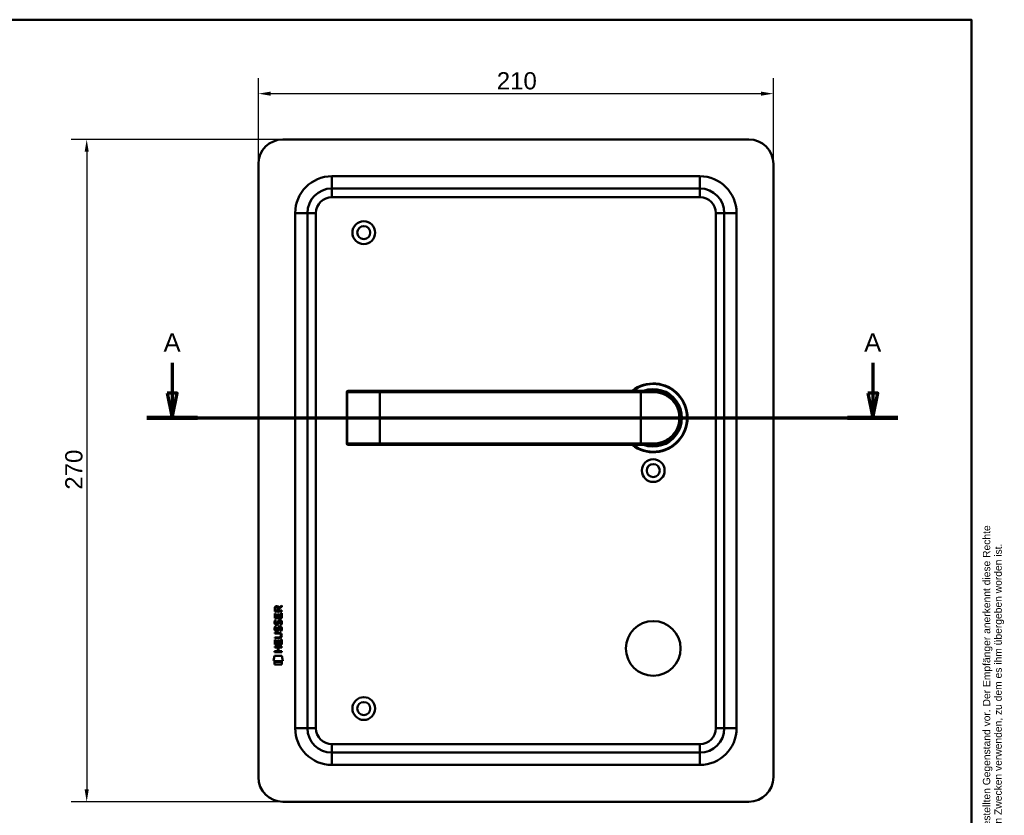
# Model space of a CAD drawing. Header units: millimetres. Extents: x 20 to 833, y 20 to 574.
# Tile 4 of 4: x 432 to 833, y 250 to 574. Entities that reach past the tile are written whole.
import ezdxf
from ezdxf.enums import TextEntityAlignment as Align

# ---------------------------------------------------------------- set-up
doc = ezdxf.new("R2010")
doc.units = ezdxf.units.MM
doc.header["$LTSCALE"] = 2
for name, color, linetype, lineweight in [('Bemaßungen(DIN)', 7, 'Continuous', 25), ('Schnittansichtslinien(DIN)', 7, 'Continuous', 70), ('Sichtbare Kanten(DIN)', 7, 'Continuous', 50), ('Sichtbare tangentiale Kanten(DIN)', 7, 'Continuous', 50), ('Skizziergeometrie(DIN)', 7, 'Continuous', 50), ('Skizzierlinie(DIN)', 7, 'Continuous', 25), ('Symbole(DIN)', 7, 'Continuous', 25)]:
    doc.layers.add(name, color=color, linetype=linetype, lineweight=lineweight)
doc.styles.add('Aktuell-DIN', font='arial.ttf')
doc.styles.add('Aktuell-DINGroßer Text', font='arial.ttf')
doc.styles.add('STANDARD-DIN~0', font='arial.ttf')
doc.styles.add('Textstil10', font='arial.ttf')
doc.styles.add('Textstil41', font='arial.ttf', dxfattribs={"width": 0.8})
doc.styles.add('Textstil83', font='arial.ttf', dxfattribs={"width": 0.8})
doc.dimstyles.new('CAD-LAN', dxfattribs={"dimscale": 2, "dimtxt": 3.5, "dimasz": 2.5, "dimexe": 3.175, "dimexo": 0, "dimgap": 0.8, "dimtad": 1, "dimrnd": 1e-08, "dimtxsty": 'STANDARD-DIN~0', "dimcen": 0.09, "dimdle": 10, "dimclrd": 250, "dimclre": 250, "dimclrt": 250, "dimadec": 0, "dimazin": 2, "dimtfac": 1, "dimtmove": 0, "dimatfit": 3, "dimfxl": 1, "dimtolj": 1, "dimtzin": 0, "dimlwd": 25, "dimlwe": 25, "dimarcsym": 0})

# ---------------------------------------------------------------- blocks, each defined once
blk = doc.blocks.new('Ränder Standardrahmen')
at = {"layer": 'Skizziergeometrie(DIN)', "flags": 128}
blk.add_lwpolyline([(10, 10), (10, 287), (410, 287), (410, 10), (10, 10)], dxfattribs=at)
blk = doc.blocks.new('Schriftfelder Heusser')
at = {"layer": 'Skizziergeometrie(DIN)'}
for p, q in [((101, 229.92), (101, 236.92)), ((101, 236.92), (291, 236.92)), ((111, 229.92), (111, 236.92)), ((123, 229.92), (123, 236.92)), ((232, 229.92), (232, 236.92)), ((256, 229.92), (256, 236.92)), ((291, 236.92), (291, 229.92)), ((101, 191.42), (101, 229.92)), ((101, 229.92), (291, 229.92)), ((111, 229.92), (111, 221.42)), ((123, 229.92), (123, 221.42)), ((232, 229.92), (232, 221.42)), ((256, 229.92), (256, 221.42)), ((291, 229.92), (291, 191.42)), ((101, 221.42), (291, 221.42)), ((150, 221.42), (150, 204.42)), ((198.85, 221.42), (198.85, 204.42)), ((216.35, 221.42), (216.35, 204.42)), ((238.35, 221.42), (238.35, 204.42)), ((278, 221.42), (278, 191.42)), ((278, 208.67), (291, 208.67)), ((101, 204.42), (291, 204.42)), ((142, 204.42), (142, 191.42)), ((236, 204.42), (236, 191.42)), ((278, 200.17), (291, 200.17)), ((291, 191.42), (101, 191.42))]:
    blk.add_line(p, q, dxfattribs=at)
at = {"layer": 'Skizzierlinie(DIN)'}
for p, q in [((113.5, 221.42), (113.5, 204.42)), ((118, 221.42), (118, 204.42)), ((162.35, 221.42), (162.35, 204.42)), ((166.85, 221.42), (166.85, 204.42)), ((113.5, 217.17), (150, 217.17)), ((162.35, 217.17), (278, 217.17)), ((113.5, 212.92), (150, 212.92)), ((162.35, 212.92), (278, 212.92)), ((113.5, 208.67), (150, 208.67)), ((162.35, 208.67), (278, 208.67))]:
    blk.add_line(p, q, dxfattribs=at)
for centre in [(115.75, 219.25), (164.6, 219.25), (115.75, 215.04), (164.6, 215.04), (115.75, 210.79), (164.6, 210.79), (115.75, 206.54), (164.6, 206.54)]:
    blk.add_circle(centre, 1.75, dxfattribs=at)
at = {"layer": 'Symbole(DIN)', "color": 7, "insert": (293.33, 191.7), "char_height": 1.5, "width": 182.3003, "attachment_point": 1, "rotation": 90, "line_spacing_factor": 0.944221, "style": 'Aktuell-DIN'}
blk.add_mtext('\\fArial|b0|i0;\\H1.5000;Die Schlossfabrik Heusser AG ist Eigentümerin dieses Dokumentes und behält sich alle Rechte an diesem und dem dargestellten Gegenstand vor. Der Empfänger anerkennt diese Rechte\\Pund wird das Dokument nicht ohne schriftliche Ermächtigung der Eigentümerin Dritten zugänglich machen oder zu anderen Zwecken verwenden, zu dem es ihm übergeben worden ist.\\P ', dxfattribs=at)
at = {"layer": 'Symbole(DIN)', "color": 179, "true_color": 0x262659, "style": 'Aktuell-DIN'}
for s, insert, char_height, attachment_point in [('Pos.', (106, 227), 2.489, 2), ('Menge', (117, 227), 2.489, 2), ('Benennung', (125.81, 225.38), 2.489, 4), ('B-Nummer', (234.74, 225.62), 2.489, 4), ('Material', (265.02, 225.62), 2.489, 5), ('\\fArial|b0|i0;a', (115.81, 219.53), 2, 5), ('\\fArial|b0|i0;e', (164.54, 219.53), 2, 5), ('\\fArial|b0|i0;Gezeichnet', (200.05, 219.23), 2, 4), ('\\fArial|b0|i0;b', (115.75, 215), 2, 5), ('\\fArial|b0|i0;f', (164.55, 215.06), 2, 5), ('\\fArial|b0|i0;Freigegeben', (199.92, 216), 2, 1), ('\\fArial|b0|i0;c', (115.75, 211.01), 2, 5), ('\\fArial|b0|i0;g', (164.63, 211.05), 2, 5), ('\\fArial|b0|i0;Projekt', (200, 211.98), 2, 1), ('\\fArial|b0|i0;d', (115.76, 206.55), 2, 5), ('\\fArial|b0|i0;h', (164.55, 206.57), 2, 5), ('\\fArial|b0|i0;CAD-Nr.', (200, 207.5), 2, 1), ('\\fArial|b0|i0;\\H2.0000;Massstab', (284.39, 206.37), 2, 5), ('\\fArial|b0|i0;\\H2.0000;Baugruppe', (143.1, 203.73), 2, 1), ('\\fArial|b0|i0;Zeichnungs-Nr.', (237, 203.5), 2, 1), ('\\fArial|b0|i0;\\H2.5000;4853 Murgenthal', (113.33, 192.46), 2.5, 7)]:
    blk.add_mtext(s, dxfattribs=dict(at, insert=insert, char_height=char_height, attachment_point=attachment_point))
at = {"layer": 'Symbole(DIN)', "color": 179, "true_color": 0x262659, "attachment_point": 5, "style": 'Aktuell-DIN'}
for s, insert, char_height, width in [('Änd.', (107.21, 213), 2.489, 12.3494), ('Änd.', (156.12, 212.76), 2.489, 12.3494), ('\\fArial|b0|i0;Änderung', (284.51, 202.33), 2, 12.1143)]:
    blk.add_mtext(s, dxfattribs=dict(at, insert=insert, char_height=char_height, width=width))
at = {"layer": 'Symbole(DIN)', "color": 7, "insert": (143.1, 196.62), "char_height": 4.5, "width": 90.18, "attachment_point": 4, "style": 'Aktuell-DIN'}
blk.add_mtext('\\fArial|b0|i0;\\W0.90;\\H4.5000;Heusser-Muschel Serie 6', dxfattribs=at)
at = {"layer": 'Symbole(DIN)', "color": 179, "true_color": 0x262659, "style": 'Textstil10'}
blk.add_attdef('ERSTELLUNGSDATUM_001', (217.04, 218.29), '', height=2, dxfattribs=at)
at = {"layer": 'Symbole(DIN)', "color": 179, "true_color": 0x262659}
for tag, height, style, p in [('AUTOR', 2.49, 'Aktuell-DIN', (240.03, 219.26)), ('KONTROLLDATUM', 2, 'Textstil10', (217.42, 215.04)), ('KONTROLLIERT_VON', 2, 'Textstil10', (239.98, 215.05))]:
    blk.add_attdef(tag, text='', height=height, dxfattribs=dict(at, style=style)).set_placement(p, align=Align.MIDDLE_LEFT)
at = {"layer": 'Symbole(DIN)', "color": 7, "style": 'Textstil83', "width": 0.8}
blk.add_attdef('Anfänglicher_Ansichtsmaßstab_001', (281.57, 213.34), '', height=2.3, dxfattribs=at)
at = {"layer": 'Symbole(DIN)', "color": 179, "true_color": 0x262659, "style": 'Textstil10'}
blk.add_attdef('PROJEKT', text='', height=2, dxfattribs=at).set_placement((217.77, 209.72), align=Align.BOTTOM_LEFT)
at = {"layer": 'Symbole(DIN)', "color": 7, "style": 'Textstil41', "width": 0.8}
blk.add_attdef('STATUS', text='', height=5, dxfattribs=at).set_placement((284.53, 195.86), align=Align.MIDDLE_CENTER)
blk = doc.blocks.new('*D22')
at = {"layer": 'Bemaßungen(DIN)', "color": 250, "linetype": 'Continuous', "lineweight": 25, "true_color": 0x3f3f3f, "transparency": 16777216}
for p, q in [((529.25, 515.18), (529.25, 550.2)), ((739.25, 515.18), (739.25, 550.2)), ((534.25, 543.85), (734.25, 543.85))]:
    blk.add_line(p, q, dxfattribs=at)
at = {"layer": 'Bemaßungen(DIN)', "color": 250, "linetype": 'Continuous', "true_color": 0x3f3f3f, "transparency": 16777216}
for points in [[(534.25, 544.68), (534.25, 543.01), (529.25, 543.85)], [(734.25, 544.68), (734.25, 543.01), (739.25, 543.85)]]:
    blk.add_solid(points, dxfattribs=at)
at = {"layer": 'Defpoints', "color": 0, "linetype": 'Continuous', "transparency": 16777216}
for p in [(739.25, 543.85), (529.25, 515.18), (739.25, 515.18)]:
    blk.add_point(p, dxfattribs=at)
at = {"layer": 'Bemaßungen(DIN)', "color": 250, "linetype": 'Continuous', "lineweight": 25, "true_color": 0x3f3f3f, "transparency": 16777216, "insert": (626.47, 552.59), "char_height": 7, "attachment_point": 1, "style": 'STANDARD-DIN~0'}
blk.add_mtext('\\A1;210', dxfattribs=at)
blk = doc.blocks.new('*D23')
at = {"layer": 'Bemaßungen(DIN)', "color": 250, "linetype": 'Continuous', "lineweight": 25, "true_color": 0x3f3f3f, "transparency": 16777216}
for p, q in [((539.25, 525.18), (452.9, 525.18)), ((459.25, 520.18), (459.25, 260.18)), ((539.25, 255.18), (452.9, 255.18))]:
    blk.add_line(p, q, dxfattribs=at)
at = {"layer": 'Bemaßungen(DIN)', "color": 250, "linetype": 'Continuous', "true_color": 0x3f3f3f, "transparency": 16777216}
for points in [[(458.42, 520.18), (460.08, 520.18), (459.25, 525.18)], [(458.42, 260.18), (460.08, 260.18), (459.25, 255.18)]]:
    blk.add_solid(points, dxfattribs=at)
at = {"layer": 'Defpoints', "color": 0, "linetype": 'Continuous', "transparency": 16777216}
for p in [(539.25, 525.18), (459.25, 255.18), (539.25, 255.18)]:
    blk.add_point(p, dxfattribs=at)
at = {"layer": 'Bemaßungen(DIN)', "color": 250, "linetype": 'Continuous', "lineweight": 25, "true_color": 0x3f3f3f, "transparency": 16777216, "insert": (450.5, 382.4), "char_height": 7, "attachment_point": 1, "rotation": 90, "style": 'STANDARD-DIN~0'}
blk.add_mtext('\\A1;270', dxfattribs=at)
blk = doc.blocks.new('2DTransSchnitt0')
at = {"layer": 'Schnittansichtslinien(DIN)', "linetype": 'Continuous'}
for p, q in [((247.05, 217.08), (247.05, 210.84)), ((389.89, 217.08), (389.89, 210.84)), ((246.05, 210.84), (247.05, 205.84)), ((248.05, 210.84), (246.05, 210.84)), ((247.05, 210.84), (247.05, 205.84)), ((247.05, 205.84), (248.05, 210.84)), ((388.89, 210.84), (389.89, 205.84)), ((390.89, 210.84), (388.89, 210.84)), ((389.89, 210.84), (389.89, 205.84)), ((389.89, 205.84), (390.89, 210.84)), ((241.92, 205.84), (395.03, 205.84))]:
    blk.add_line(p, q, dxfattribs=at)
at = {"layer": 'Schnittansichtslinien(DIN)', "linetype": 'Continuous', "lineweight": 140}
for p, q in [((241.92, 205.84), (252.19, 205.84)), ((384.75, 205.84), (395.03, 205.84))]:
    blk.add_line(p, q, dxfattribs=at)
at = {"layer": 'Schnittansichtslinien(DIN)', "linetype": 'Continuous', "flags": 128}
for points in [[(246.05, 210.84), (247.05, 205.84), (248.05, 210.84), (246.05, 210.84)], [(388.89, 210.84), (389.89, 205.84), (390.89, 210.84), (388.89, 210.84)]]:
    blk.add_lwpolyline(points, dxfattribs=at)
at = {"layer": 'Schnittansichtslinien(DIN)'}
for points in [[(246.05, 210.84), (247.05, 205.84), (248.05, 210.84), (246.05, 210.84)], [(388.89, 210.84), (389.89, 205.84), (390.89, 210.84), (388.89, 210.84)]]:
    blk.add_solid(points, dxfattribs=at)
at = {"layer": 'Schnittansichtslinien(DIN)', "char_height": 3.73, "attachment_point": 7, "style": 'Aktuell-DINGroßer Text'}
for insert in [(245.3, 219.34), (388.14, 219.34)]:
    blk.add_mtext('A', dxfattribs=dict(at, insert=insert))

msp = doc.modelspace()

# ---------------------------------------------------------------- linework, layer by layer
at = {"layer": 'Sichtbare Kanten(DIN)'}
for p, q in [((729.249, 525.181), (539.249, 525.181)), ((529.249, 515.181), (529.249, 265.181)), ((739.249, 265.181), (739.249, 515.181)), ((709.249, 505.181), (559.249, 505.181)), ((549.249, 495.181), (549.249, 285.181)), ((719.249, 285.181), (719.249, 495.181)), ((565.356, 422.181), (565.356, 401.181)), ((565.856, 422.681), (565.875, 422.681)), ((578.749, 422.681), (565.875, 422.681)), ((685.249, 422.681), (578.749, 422.681)), ((685.249, 422.681), (690.249, 422.681)), ((565.875, 400.681), (565.856, 400.681)), ((565.875, 400.681), (578.749, 400.681)), ((578.749, 400.681), (685.249, 400.681)), ((690.249, 400.681), (685.249, 400.681)), ((690.866, 400.699), (690.866, 400.699)), ((535.911, 332.702), (535.913, 334.016)), ((536.261, 333.972), (536.26, 333.084)), ((537.278, 333.083), (537.279, 333.971)), ((537.576, 334.332), (538.771, 335.122)), ((538.771, 334.688), (537.628, 333.933)), ((537.628, 333.933), (537.628, 333.083)), ((538.771, 335.122), (538.771, 334.688)), ((535.908, 329.972), (535.91, 331.976)), ((538.767, 329.97), (535.908, 329.972)), ((535.91, 331.976), (536.258, 331.976)), ((538.769, 332.7), (535.911, 332.702)), ((536.258, 331.976), (536.257, 330.349)), ((536.257, 330.349), (537.152, 330.348)), ((536.26, 333.084), (537.278, 333.083)), ((537.152, 330.348), (537.153, 331.795)), ((537.153, 331.795), (537.501, 331.795)), ((537.501, 331.795), (537.5, 330.348)), ((537.5, 330.348), (538.419, 330.347)), ((537.628, 333.083), (538.769, 333.082)), ((538.419, 330.347), (538.42, 331.994)), ((538.42, 331.994), (538.769, 331.994)), ((538.769, 331.994), (538.767, 329.97)), ((538.769, 333.082), (538.769, 332.7)), ((536.078, 326.652), (536.417, 326.551)), ((536.08, 329.198), (536.419, 329.098)), ((536.275, 325.32), (536.282, 325.303)), ((536.277, 327.867), (536.284, 327.849)), ((536.958, 325.222), (536.969, 325.239)), ((536.96, 327.769), (536.971, 327.786)), ((538.007, 326.349), (537.995, 326.349)), ((538.009, 328.895), (537.997, 328.895)), ((535.9, 319.234), (535.901, 321.239)), ((535.901, 321.239), (536.25, 321.238)), ((535.902, 321.81), (535.902, 322.187)), ((535.902, 322.187), (537.572, 322.186)), ((537.548, 321.808), (535.902, 321.81)), ((535.903, 323.745), (535.904, 324.122)), ((537.573, 323.743), (535.903, 323.745)), ((535.904, 324.122), (537.549, 324.12)), ((536.25, 321.238), (536.249, 319.611)), ((538.41, 319.61), (538.411, 321.257)), ((538.411, 321.257), (538.76, 321.256)), ((538.453, 322.958), (538.453, 322.968)), ((538.76, 321.256), (538.758, 319.232)), ((535.898, 318.064), (535.898, 318.441)), ((535.898, 318.441), (538.756, 318.439)), ((537.141, 318.063), (535.898, 318.064)), ((538.758, 319.232), (535.9, 319.234)), ((536.249, 319.611), (537.143, 319.611)), ((537.139, 316.505), (537.141, 318.063)), ((537.143, 319.611), (537.144, 321.057)), ((537.144, 321.057), (537.493, 321.057)), ((537.493, 321.057), (537.492, 319.61)), ((537.492, 319.61), (538.41, 319.61)), ((537.497, 318.063), (537.496, 316.505)), ((538.756, 318.062), (537.497, 318.063)), ((538.756, 318.439), (538.756, 318.062)), ((535.365, 312.552), (535.824, 314.685)), ((535.824, 314.685), (538.83, 314.683)), ((535.896, 316.506), (537.139, 316.505)), ((535.896, 316.129), (535.896, 316.506)), ((538.755, 316.127), (535.896, 316.129)), ((537.496, 316.505), (538.755, 316.504)), ((538.755, 316.504), (538.755, 316.127)), ((538.83, 314.683), (539.28, 312.549)), ((539.28, 312.549), (535.365, 312.552)), ((535.823, 311.124), (535.824, 312.266)), ((538.82, 311.122), (535.823, 311.124)), ((535.824, 312.266), (538.821, 312.264)), ((538.821, 312.264), (538.82, 311.122)), ((559.249, 275.181), (709.249, 275.181)), ((539.249, 255.181), (729.249, 255.181))]:
    msp.add_line(p, q, dxfattribs=at)
for centre, radius in [((572.249, 487.181), 4.65), ((572.249, 487.181), 2.65), ((690.249, 390.181), 4.65), ((690.249, 390.181), 2.65), ((690.249, 317.681), 11.15), ((572.249, 293.181), 4.65), ((572.249, 293.181), 2.65)]:
    msp.add_circle(centre, radius, dxfattribs=at)
for centre, radius, start, end in [((539.249, 515.181), 10, 90, 180), ((729.249, 515.181), 10, 0, 90), ((559.249, 495.181), 10, 90, 180), ((709.249, 495.181), 10, 0, 90), ((690.249, 411.681), 14, 231.78679, 128.21321), ((565.856, 422.181), 0.5, 90, 180), ((690.249, 411.681), 13.8, 232.8542, 127.1458), ((690.249, 411.681), 11.7, 250.08028, 109.91972), ((690.249, 411.681), 11.6, 251.49137, 108.50863), ((690.249, 411.681), 11.5, 253.04257, 106.95743), ((690.249, 411.681), 11.3, 256.76803, 103.23197), ((702.572, 398.983), 8.678, 159.58563, 159.5881), ((565.856, 401.181), 0.5, 180, 270), ((692.481, 401.573), 0.85, 240.53186, 240.67321), ((692.481, 401.573), 0.85, 324.22686, 324.41042), ((702.572, 398.983), 8.678, 163.58861, 163.59762), ((559.249, 285.181), 10, 180, 270), ((709.249, 285.181), 10, 270, 0), ((539.249, 265.181), 10, 180, 270), ((729.249, 265.181), 10, 270, 0)]:
    msp.add_arc(centre, radius, start, end, dxfattribs=at)
for centre, major_axis, ratio, start_param, end_param in [((537.44, 333.199), (-0.976, 1.274), 0.5180415, 5.9043613, 6.8771057), ((536.047, 333.118), (-1.242, -1.64), 0.5994938, 2.7365723, 3.5673799), ((537.626, 328.678), (1.192, 3.54), 0.2215161, 2.8263053, 2.8854462), ((537.543, 330.977), (1.103, 3.296), 0.2312948, 2.8124619, 2.8734213), ((537.028, 326.123), (0.583, 1.012), 0.541605, 2.7569093, 3.2147406), ((537.022, 328.661), (0.574, 1.004), 0.5438409, 2.7534304, 3.2137241), ((536.9, 325.247), (0.098, 0.139), 0.3641716, 4.4844927, 4.7925708), ((536.902, 327.793), (0.098, 0.139), 0.3641716, 4.4844927, 4.7925708), ((537.348, 324.664), (0.838, 1.64), 0.4594521, 5.9760112, 6.497704), ((537.349, 327.208), (0.839, 1.642), 0.4591024, 5.9761877, 6.4975755), ((533.732, 326.491), (4.808, -4.323), 0.3742014, 5.888113, 6.6064523), ((533.728, 319.446), (4.814, 4.313), 0.3742661, 5.9599282, 6.6783921), ((515.02, 342.795), (23.266, -20.361), 0.1371339, 6.127502, 6.402435)]:
    msp.add_ellipse(centre, major_axis=major_axis, ratio=ratio, start_param=start_param, end_param=end_param, dxfattribs=at)
for points, knots in [([(690.249, 400.681), (691.906, 400.681), (693.549, 401.061), (695.022, 401.771), (696.495, 402.48), (697.799, 403.515), (698.824, 404.791), (699.85, 406.067), (700.593, 407.586), (700.967, 409.204), (701.341, 410.822), (701.341, 412.543), (700.967, 414.16), (700.593, 415.777), (699.85, 417.295), (698.825, 418.571), (697.8, 419.847), (696.495, 420.883), (695.022, 421.592), (693.549, 422.301), (691.906, 422.681), (690.249, 422.681)], [-3.3432814, -3.3432814, -3.3432814, -3.3432814, -2.8656698, -2.8656698, -2.8656698, -2.3880581, -2.3880581, -2.3880581, -1.9104465, -1.9104465, -1.9104465, -1.4328349, -1.4328349, -1.4328349, -0.9552233, -0.9552233, -0.9552233, -0.4776116, -0.4776116, -0.4776116, 0, 0, 0, 0]), ([(538.453, 322.968), (538.453, 323.015), (538.451, 323.061), (538.434, 323.197), (538.412, 323.284), (538.338, 323.435), (538.291, 323.496), (538.171, 323.602), (538.1, 323.642), (537.883, 323.726), (537.724, 323.743), (537.573, 323.743)], [0, 0, 0, 0, 0.01400423, 0.01400423, 0.0408947, 0.0408947, 0.06439039, 0.06439039, 0.08887549, 0.08887549, 0.13413559, 0.13413559, 0.13413559, 0.13413559])]:
    msp.add_open_spline(points, degree=3, knots=knots, dxfattribs=at)
for points in [[(535.913, 334.016), (535.927, 334.457), (536.159, 334.92), (536.772, 334.919)], [(537.279, 333.971), (537.279, 334.244), (537.192, 334.57), (536.777, 334.57)], [(537.479, 329.051), (537.572, 329.161), (537.702, 329.233), (537.882, 329.257)], [(537.882, 329.257), (538.169, 329.296), (538.452, 329.195), (538.646, 328.879)], [(535.955, 325.173), (535.864, 325.414), (535.835, 325.647), (535.877, 325.976)], [(535.957, 327.72), (535.866, 327.961), (535.837, 328.194), (535.879, 328.522)], [(535.877, 325.976), (535.895, 326.115), (535.936, 326.322), (536.007, 326.495)], [(535.879, 328.522), (535.897, 328.661), (535.938, 328.868), (536.009, 329.041)], [(536.516, 327.259), (536.292, 327.292), (536.063, 327.437), (535.957, 327.72)], [(536.007, 326.495), (536.027, 326.544), (536.078, 326.652), (536.078, 326.652)], [(536.009, 329.041), (536.029, 329.091), (536.08, 329.198), (536.08, 329.198)], [(536.262, 326.087), (536.198, 325.834), (536.192, 325.61), (536.25, 325.394)], [(536.264, 328.633), (536.2, 328.381), (536.194, 328.157), (536.252, 327.941)], [(536.417, 326.551), (536.417, 326.551), (536.297, 326.225), (536.262, 326.087)], [(536.419, 329.098), (536.419, 329.098), (536.299, 328.771), (536.264, 328.633)], [(536.489, 327.637), (536.635, 327.577), (536.824, 327.613), (536.929, 327.727)], [(536.671, 327.246), (536.57, 327.248), (536.549, 327.254), (536.516, 327.259)], [(537.298, 327.611), (537.183, 327.401), (536.988, 327.242), (536.671, 327.246)], [(536.969, 325.239), (537.038, 325.349), (537.095, 325.512), (537.15, 325.758)], [(536.971, 327.786), (537.04, 327.895), (537.097, 328.059), (537.152, 328.304)], [(537.15, 325.758), (537.234, 326.125), (537.336, 326.337), (537.477, 326.504)], [(537.152, 328.304), (537.236, 328.672), (537.338, 328.883), (537.479, 329.051)], [(537.489, 325.607), (537.435, 325.367), (537.372, 325.202), (537.296, 325.064)], [(537.491, 328.154), (537.437, 327.914), (537.374, 327.749), (537.298, 327.611)], [(537.477, 326.504), (537.57, 326.614), (537.7, 326.687), (537.88, 326.711)], [(537.538, 325.806), (537.53, 325.776), (537.49, 325.61), (537.489, 325.607)], [(537.54, 328.352), (537.532, 328.322), (537.492, 328.156), (537.491, 328.154)], [(537.724, 326.231), (537.653, 326.142), (537.592, 326.004), (537.538, 325.806)], [(537.726, 328.777), (537.655, 328.689), (537.595, 328.551), (537.54, 328.352)], [(537.995, 326.349), (537.873, 326.349), (537.798, 326.316), (537.724, 326.231)], [(537.997, 328.895), (537.875, 328.895), (537.8, 328.863), (537.726, 328.777)], [(537.88, 326.711), (538.167, 326.749), (538.45, 326.649), (538.644, 326.332)], [(538.199, 324.766), (538.199, 324.766), (538.354, 325.02), (538.412, 325.305)], [(538.201, 327.312), (538.201, 327.313), (538.356, 327.567), (538.414, 327.851)], [(538.569, 327.226), (538.549, 327.23), (538.201, 327.312), (538.201, 327.312)], [(538.412, 325.305), (538.481, 325.638), (538.481, 325.914), (538.375, 326.111)], [(538.414, 327.851), (538.483, 328.184), (538.483, 328.46), (538.377, 328.658)], [(538.792, 325.398), (538.762, 325.067), (538.604, 324.737), (538.567, 324.679)], [(538.794, 327.944), (538.764, 327.613), (538.606, 327.283), (538.569, 327.226)], [(538.644, 326.332), (538.754, 326.152), (538.808, 325.933), (538.807, 325.663)], [(538.646, 328.879), (538.756, 328.698), (538.81, 328.479), (538.809, 328.21)], [(538.807, 325.663), (538.807, 325.578), (538.801, 325.492), (538.792, 325.398)], [(538.809, 328.21), (538.809, 328.125), (538.803, 328.039), (538.794, 327.944)], [(536.514, 324.713), (536.29, 324.746), (536.061, 324.891), (535.955, 325.173)], [(536.487, 325.09), (536.633, 325.03), (536.822, 325.066), (536.927, 325.181)], [(536.669, 324.7), (536.568, 324.701), (536.547, 324.708), (536.514, 324.713)], [(537.296, 325.064), (537.181, 324.855), (536.986, 324.696), (536.669, 324.7)], [(538.567, 324.679), (538.547, 324.684), (538.199, 324.766), (538.199, 324.766)]]:
    msp.add_open_spline(points, degree=3, dxfattribs=at)
at = {"layer": 'Sichtbare tangentiale Kanten(DIN)'}
for p, q in [((559.249, 510.181), (559.249, 505.181)), ((559.249, 510.181), (709.249, 510.181)), ((709.249, 510.181), (709.249, 505.181)), ((559.249, 501.681), (559.249, 505.181)), ((709.249, 501.681), (709.249, 505.181)), ((709.249, 501.681), (559.249, 501.681)), ((544.249, 495.181), (549.249, 495.181)), ((544.249, 285.181), (544.249, 495.181)), ((552.749, 495.181), (549.249, 495.181)), ((552.749, 495.181), (552.749, 285.181)), ((715.749, 495.181), (719.249, 495.181)), ((715.749, 285.181), (715.749, 495.181)), ((724.249, 495.181), (719.249, 495.181)), ((724.249, 495.181), (724.249, 285.181)), ((565.395, 422.181), (565.356, 422.181)), ((565.395, 401.181), (565.395, 422.181)), ((565.395, 422.181), (578.749, 422.181)), ((578.749, 422.681), (578.749, 422.181)), ((578.749, 422.181), (685.249, 422.181)), ((578.749, 422.181), (578.749, 401.181)), ((685.249, 422.681), (685.249, 422.181)), ((685.249, 422.181), (685.249, 401.181)), ((690.307, 422.181), (685.249, 422.181)), ((565.356, 401.181), (565.395, 401.181)), ((578.749, 401.181), (565.395, 401.181)), ((685.249, 401.181), (578.749, 401.181)), ((578.749, 400.681), (578.749, 401.181)), ((685.249, 401.181), (690.307, 401.181)), ((685.249, 400.681), (685.249, 401.181)), ((544.249, 285.181), (549.249, 285.181)), ((552.749, 285.181), (549.249, 285.181)), ((715.749, 285.181), (719.249, 285.181)), ((724.249, 285.181), (719.249, 285.181)), ((559.249, 275.181), (559.249, 278.681)), ((559.249, 278.681), (709.249, 278.681)), ((709.249, 278.681), (709.249, 275.181)), ((559.249, 275.181), (559.249, 270.181)), ((709.249, 270.181), (709.249, 275.181)), ((709.249, 270.181), (559.249, 270.181))]:
    msp.add_line(p, q, dxfattribs=at)
for centre, radius, start, end in [((559.249, 495.181), 15, 90, 180), ((709.249, 495.181), 15, 0, 90), ((559.249, 495.181), 6.5, 90, 180), ((709.249, 495.181), 6.5, 0, 90), ((559.249, 285.181), 15, 180, 270), ((559.249, 285.181), 6.5, 180, 270), ((709.249, 285.181), 6.5, 270, 0), ((709.249, 285.181), 15, 270, 0)]:
    msp.add_arc(centre, radius, start, end, dxfattribs=at)
for centre, major_axis, ratio, start_param, end_param in [((565.875, 422.181), (0, 0.5), 0.9612617, 0, 1.5707963), ((690.249, 422.181), (0, 0.5), 0.1145038, 4.712389, 6.2831853), ((565.875, 401.181), (0, -0.5), 0.9612617, 4.712389, 6.2831853), ((690.249, 401.181), (0, -0.5), 0.1145038, 0, 1.5707963)]:
    msp.add_ellipse(centre, major_axis=major_axis, ratio=ratio, start_param=start_param, end_param=end_param, dxfattribs=at)
msp.add_open_spline([(690.307, 422.181), (691.906, 422.181), (693.492, 421.818), (694.915, 421.141), (696.337, 420.465), (697.596, 419.476), (698.586, 418.258), (699.576, 417.04), (700.297, 415.592), (700.656, 414.048), (701.016, 412.503), (701.014, 410.862), (700.654, 409.317), (700.294, 407.772), (699.575, 406.323), (698.585, 405.105), (697.596, 403.886), (696.337, 402.898), (694.914, 402.222), (693.492, 401.545), (691.906, 401.181), (690.307, 401.181)], degree=3, knots=[0, 0, 0, 0, 0.4776116, 0.4776116, 0.4776116, 0.9552233, 0.9552233, 0.9552233, 1.4328349, 1.4328349, 1.4328349, 1.9104465, 1.9104465, 1.9104465, 2.3880581, 2.3880581, 2.3880581, 2.8656698, 2.8656698, 2.8656698, 3.3432814, 3.3432814, 3.3432814, 3.3432814], dxfattribs=at)

# ---------------------------------------------------------------- block references
at = {"xscale": 2, "yscale": 2, "zscale": 2}
msp.add_blockref('Ränder Standardrahmen', (0, 0), dxfattribs=at)
msp.add_blockref('Schriftfelder Heusser', (238, -362.833), dxfattribs=at).add_auto_attribs({'ERSTELLUNGSDATUM_001': '18.12.2020', 'Anfänglicher_Ansichtsmaßstab_001': '1 : 2'})
at = {"layer": 'Schnittansichtslinien(DIN)', "xscale": 2, "yscale": 2, "zscale": 2}
msp.add_blockref('2DTransSchnitt0', (0, 0), dxfattribs=at)

# ---------------------------------------------------------------- dimensions: what is measured, and where the dimension line sits
at = {"layer": 'Bemaßungen(DIN)', "color": 250, "linetype": 'Continuous', "lineweight": 25, "true_color": 0x3f3f3f}
for base, p1, p2, angle, picture, middle in [((739.249, 543.846), (529.249, 515.181), (739.249, 515.181), 180, '*D22', (634.249, 543.846)), ((459.249, 255.181), (539.249, 525.181), (539.249, 255.181), 90, '*D23', (459.249, 390.181))]:
    dim = msp.add_linear_dim(base=base, p1=p1, p2=p2, angle=angle, dimstyle='CAD-LAN', override={"dimgap": 0.8, "dimdec": 2, "dimtol": 0, "dimlim": 0, "dimtp": 0, "dimtm": 0, "dimtdec": 2, "dimtofl": 0, "dimatfit": 1}, dxfattribs=at)
    dim.commit()
    dim.dimension.update_dxf_attribs({"geometry": picture, "text_midpoint": middle, "dimtype": 160})

doc.saveas('drawing.dxf')
